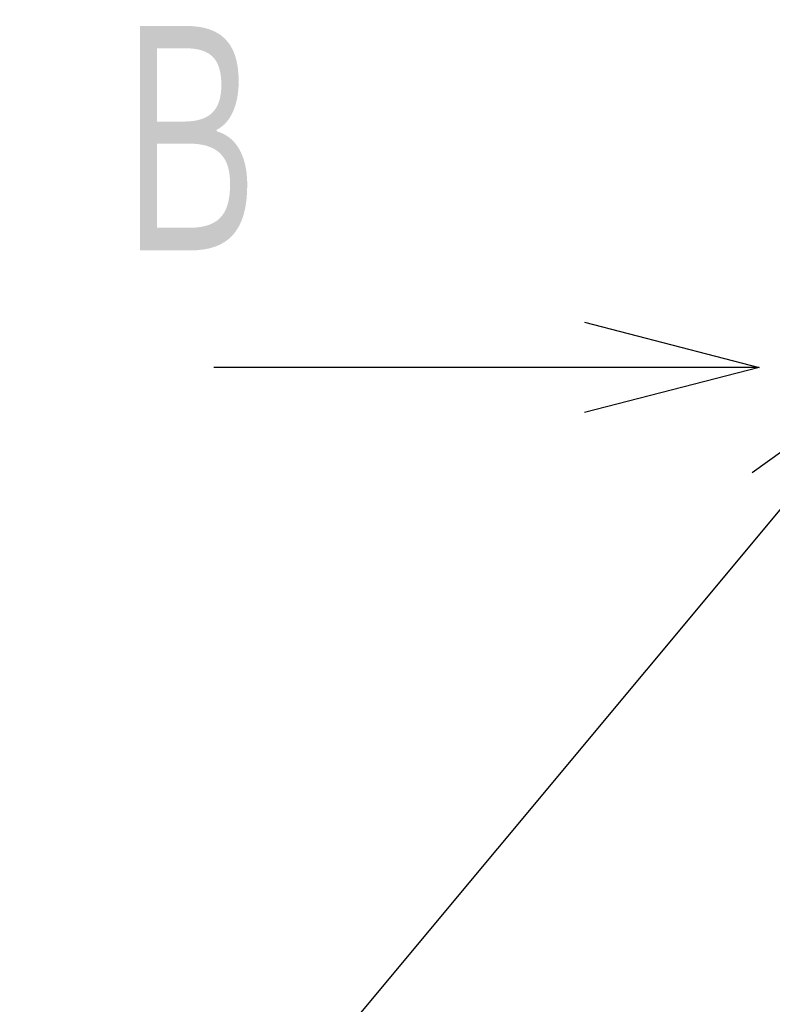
# Model space of a CAD drawing. Header units: millimetres. Extents: x 0 to 1076, y 0 to 742.
# Tile 89 of 134: x 272 to 298, y 359 to 393. Entities that reach past the tile are written whole.
import ezdxf

# ---------------------------------------------------------------- set-up
doc = ezdxf.new("R2010")
doc.units = ezdxf.units.MM
doc.header["$LTSCALE"] = 0.454724
doc.layers.add('NoLayerName_001', color=7, linetype='Continuous')
doc.styles.get("Standard").update_dxf_attribs({"font": 'txt', "bigfont": 'extfont2'})
doc.dimstyles.get("Standard").update_dxf_attribs({"dimtxt": 2.5, "dimasz": 2.5, "dimexe": 1, "dimexo": 1, "dimtad": 1, "dimdec": 3, "dimzin": 0, "dimdsep": 46, "dimtxsty": 'Standard', "dimcen": 2.5, "dimadec": 3, "dimazin": 0, "dimtfac": 0.75, "dimtdec": 3, "dimtmove": 0, "dimatfit": 3, "dimfxl": 1, "dimarcsym": 0})

msp = doc.modelspace()

# ---------------------------------------------------------------- texts
at = {"layer": 'NoLayerName_001', "color": 3, "lineweight": 13, "insert": (274.424142, 383.783704), "char_height": 8.75, "attachment_point": 7}
msp.add_mtext('\\A1;\\W0.6667;Ｂ', dxfattribs=at)

# ---------------------------------------------------------------- leaders
at = {"layer": 'NoLayerName_001', "color": 3, "linetype": 'Continuous', "lineweight": 13}
msp.add_leader([(297.257475, 380.6), (278.507476, 380.6)], dimstyle='Standard', override={"dimasz": 6, "dimldrblk": 'OPEN30'}, dxfattribs=at)
at = {"layer": 'NoLayerName_001', "color": 3, "linetype": 'Continuous', "lineweight": 13, "annotation_type": 0, "has_hookline": 1, "hookline_direction": 1, "text_width": 41.60208}
msp.add_leader([(302.050062, 380.6), (269.086425, 341.054515), (263.086425, 341.054515)], dimstyle='Standard', override={"dimtxt": 8.4, "dimasz": 6, "dimldrblk": 'OPEN30'}, dxfattribs=at)

doc.saveas('drawing.dxf')
